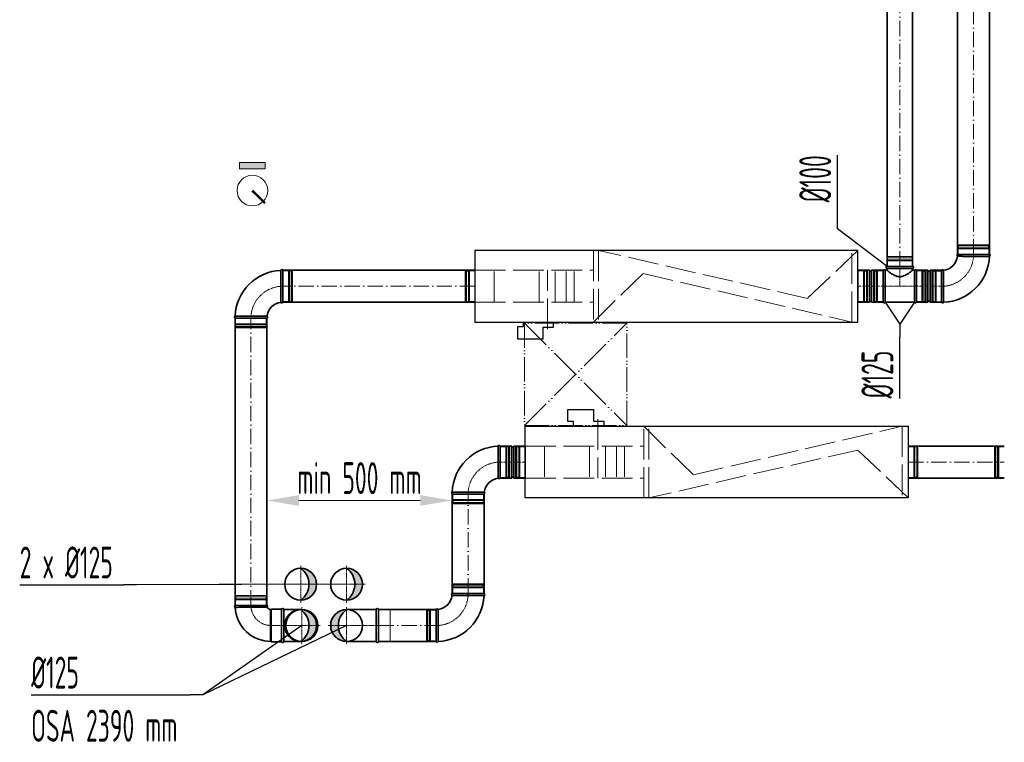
# Model space of a CAD drawing. Header units: millimetres. Extents: x -118717 to 8962, y 22910 to 145283.
# Tile 180 of 193: x 599 to 4456, y 74446 to 77274. Entities that reach past the tile are written whole.
import ezdxf

# ---------------------------------------------------------------- set-up
doc = ezdxf.new("R2010")
doc.units = ezdxf.units.MM
for name, pattern in [('ACAD_ISO02W100', [15, 12, -3]), ('ACAD_ISO05W100', [33, 24, -3, 0, -3, 0, -3]), ('ACAD_ISO10W100', [18, 12, -3, 0, -3]), ('phl_thick', [0])]:
    doc.linetypes.add(name, pattern=pattern)
for name, color, linetype, lineweight in [('UT_KOTY - DIMENZE', 7, 'Continuous', 5), ('VZT_01 SUP (PŘÍVOD) - OBRYS', 5, 'Continuous', 35), ('VZT_02 SUP (PŘÍVOD) - OSA', 5, 'ACAD_ISO10W100', 5), ('VZT_05 ETA (ODVOD) - OBRYS', 6, 'Continuous', 35), ('VZT_06 ETA (ODVOD) - OSA', 6, 'ACAD_ISO10W100', 5), ('VZT_21 ZAŘÍZENÍ - OBRYS', 1, 'Continuous', 30), ('VZT_22 ZAŘÍZENÍ - DETAIL', 8, 'Continuous', 5), ('VZT_60_KOTY - DIMENZE', 7, 'Continuous', 5), ('VZT_KOTY - DIMENZE', 7, 'Continuous', 5), ('VZT_POPIS - OBECNE', 7, 'Continuous', 5), ('VZT_POŽADAVKY NA STAVBU - PODHLEDY', 4, 'ACAD_ISO05W100', 5)]:
    doc.layers.add(name, color=color, linetype=linetype, lineweight=lineweight)
doc.layers.add('VZT_03 SUP (PŘÍVOD) - NETISK', color=8, linetype='ACAD_ISO02W100', lineweight=5, plot=False)
doc.layers.add('VZT_07 ETA (ODVOD) - NETISK', color=8, linetype='ACAD_ISO02W100', lineweight=5, plot=False)
doc.styles.add('EVORA_125', font='isocp.shx', dxfattribs={"width": 0.6, "height": 125})
doc.styles.add('ISOCP 2.5', font='isocp.shx', dxfattribs={"width": 0.6, "height": 2.5})

msp = doc.modelspace()

# ---------------------------------------------------------------- hatches: boundary and pattern name
at = {"layer": 'VZT_01 SUP (PŘÍVOD) - OBRYS'}
h = msp.add_hatch(color=256, dxfattribs=at)
h.dxf.hatch_style = 1
h.paths.add_polyline_path([(1879.5, 75126.8, -0.242708), (1911.8, 75064.3), (1942, 75064.3, 0.414214)])
h.paths.add_polyline_path([(1942, 75064.3), (1911.8, 75064.3, -0.242708), (1879.5, 75001.8, 0.414214)])
h = msp.add_hatch(color=256, dxfattribs=at)
h.dxf.hatch_style = 1
h.paths.add_polyline_path([(1879.5, 74965.3, 0.242708), (1847.3, 74902.8), (1817, 74902.8, -0.414214)])
h.paths.add_polyline_path([(1817, 74902.8), (1847.3, 74902.8, 0.242708), (1879.5, 74840.3, -0.414214)])
at = {"layer": 'VZT_05 ETA (ODVOD) - OBRYS'}
h = msp.add_hatch(color=256, dxfattribs=at)
h.dxf.hatch_style = 1
h.paths.add_polyline_path([(1699.5, 75126.8, -0.242708), (1731.8, 75064.3), (1762, 75064.3, 0.414214)])
h.paths.add_polyline_path([(1762, 75064.3), (1731.8, 75064.3, -0.242708), (1699.5, 75001.8, 0.414214)])
h = msp.add_hatch(color=256, dxfattribs=at)
h.dxf.hatch_style = 1
h.paths.add_polyline_path([(1699.5, 74965.3, -0.242708), (1731.8, 74902.8), (1762, 74902.8, 0.414214)])
h.paths.add_polyline_path([(1762, 74902.8), (1731.8, 74902.8, -0.242708), (1699.5, 74840.3, 0.414214)])
at = {"layer": 'VZT_POPIS - OBECNE'}
h = msp.add_hatch(color=256, dxfattribs=at)
h.dxf.hatch_style = 1
h.paths.add_polyline_path([(1560.2, 76715.5), (1460.2, 76715.4), (1460.2, 76690.4), (1560.2, 76690.5)])

# ---------------------------------------------------------------- linework, layer by layer
at = {"layer": 'UT_KOTY - DIMENZE'}
msp.add_line((1692.3, 75392.4), (2168, 75392.4), dxfattribs=at)
for points in [[(1692.3, 75413.3), (1692.3, 75371.6), (1567.3, 75392.4)], [(2168, 75413.3), (2168, 75371.6), (2293, 75392.4)]]:
    msp.add_solid(points, dxfattribs=at)
at = {"layer": 'VZT_01 SUP (PŘÍVOD) - OBRYS'}
for p, q in [((2480.5, 75480.2), (2480.5, 75605.2)), ((2526, 75605.2), (2480.5, 75605.2)), ((2480.5, 75480.2), (2480.5, 75605.2)), ((2526, 75480.2), (2526, 75605.2)), ((2534, 75480.2), (2534, 75605.2)), ((2579.5, 75605.2), (2534, 75605.2)), ((2579.5, 75480.2), (2579.5, 75605.2)), ((2526, 75480.2), (2480.5, 75480.2)), ((2579.5, 75480.2), (2534, 75480.2)), ((2293, 75417.7), (2418, 75417.7)), ((2418, 75027.8), (2293, 75027.8)), ((2230.5, 74965.3), (2230.5, 74840.3))]:
    msp.add_line(p, q, dxfattribs=at)
for points in [[(4455.7, 75605.2), (4079.5, 75605.2)], [(4455.7, 75480.2), (4079.5, 75480.2)], [(2293, 75417.7), (2293, 75027.8)], [(2418, 75417.7), (2418, 75027.8)], [(1995.5, 74965.3), (1879.5, 74965.3)], [(1995.5, 74965.3), (1995.5, 74840.3)], [(2230.5, 74965.3), (2004.5, 74965.3)], [(2004.5, 74965.3), (2004.5, 74840.3)], [(1995.5, 74840.3), (1879.5, 74840.3)], [(2230.5, 74840.3), (2004.5, 74840.3)]]:
    msp.add_lwpolyline(points, dxfattribs=at)
for centre in [(1879.5, 75064.3), (1879.5, 74902.8)]:
    msp.add_circle(centre, 62.5, dxfattribs=at)
for centre, radius, start, end in [((2480.5, 75417.7), 187.5, 92.3607, 177.6393), ((2476.7, 75603.6), 4.17, 23.4678, 158.8928), ((2530, 75605.2), 4, 180, 0), ((2480.5, 75417.7), 62.5, 96.8302, 173.1698), ((2476.7, 75481.9), 4.17, 210.2981, 336.5322), ((2530, 75480.2), 4, 0, 180), ((2294.7, 75421.5), 4.17, 111.1072, 246.5322), ((2416.4, 75421.5), 4.17, 293.4678, 59.7019), ((1835.1, 75064.3), 76.7, 305.4307, 54.5693), ((2230.5, 75027.8), 62.5, 276.8302, 353.1698), ((2230.5, 75027.8), 187.5, 272.3607, 357.6393), ((2294.7, 75024), 4.17, 113.4678, 239.7019), ((2416.4, 75024), 4.17, 291.1072, 66.5322), ((1924, 74902.8), 76.7, 125.4307, 234.5693), ((2000, 74965.3), 4.5, 0, 180), ((2234.3, 74963.6), 4.17, 30.2981, 156.5322), ((2000, 74840.3), 4.5, 180, 0), ((2234.3, 74841.9), 4.17, 203.4678, 338.8928)]:
    msp.add_arc(centre, radius, start, end, dxfattribs=at)
for points, knots in [([(2473.1, 75479.8), (2473.1, 75479.8), (2473.1, 75481.4), (2473, 75487.5), (2473, 75492), (2473, 75503.4), (2472.9, 75510.2), (2472.9, 75525.2), (2472.9, 75533.3), (2472.8, 75549.6), (2472.8, 75557.7), (2472.8, 75572.9), (2472.8, 75579.9), (2472.8, 75591.6), (2472.8, 75596.4), (2472.8, 75603), (2472.8, 75604.8), (2472.8, 75605.1), (2472.8, 75605.1), (2472.8, 75605.1)], [0, 0, 0, 0, 24.235852, 24.235852, 48.531845, 48.531845, 73.024415, 73.024415, 97.570898, 97.570898, 122.078339, 122.078339, 146.53579, 146.53579, 170.957495, 170.957495, 195.359468, 195.359468, 197.168246, 197.168246, 197.168246, 197.168246]), ([(2418.5, 75425.2), (2418.5, 75425.2), (2418.4, 75425.2), (2418.1, 75425.2), (2417.8, 75425.2), (2416.7, 75425.2), (2415.9, 75425.2), (2412.8, 75425.2), (2409.6, 75425.2), (2400.7, 75425.3), (2394.5, 75425.3), (2380.4, 75425.3), (2372.6, 75425.3), (2356.4, 75425.4), (2348.2, 75425.4), (2332.3, 75425.4), (2324.8, 75425.4), (2311.6, 75425.4), (2306.1, 75425.4), (2299.1, 75425.4), (2296.9, 75425.4), (2293.9, 75425.4), (2293.2, 75425.4), (2293.2, 75425.4)], [197.067977, 197.067977, 197.067977, 197.067977, 201.792196, 201.792196, 209.190204, 209.190204, 218.040239, 218.040239, 237.760854, 237.760854, 262.206108, 262.206108, 286.831239, 286.831239, 311.323072, 311.323072, 335.946087, 335.946087, 360.704397, 360.704397, 377.088273, 377.088273, 394.105327, 394.105327, 394.105327, 394.105327]), ([(2292.6, 75020.4), (2292.6, 75020.4), (2292.6, 75020.4), (2292.9, 75020.4), (2293.3, 75020.3), (2294.3, 75020.3), (2295.1, 75020.3), (2298.2, 75020.3), (2301.4, 75020.3), (2310.3, 75020.2), (2316.5, 75020.2), (2330.6, 75020.2), (2338.4, 75020.2), (2354.6, 75020.1), (2362.9, 75020.1), (2378.7, 75020.1), (2386.2, 75020.1), (2399.4, 75020.1), (2405, 75020.1), (2411.9, 75020.1), (2414.1, 75020.1), (2417.1, 75020.1), (2417.9, 75020.1), (2417.9, 75020.1)], [197.067977, 197.067977, 197.067977, 197.067977, 201.792196, 201.792196, 209.190204, 209.190204, 218.040239, 218.040239, 237.760854, 237.760854, 262.206108, 262.206108, 286.831239, 286.831239, 311.323072, 311.323072, 335.946087, 335.946087, 360.704397, 360.704397, 377.088273, 377.088273, 394.105327, 394.105327, 394.105327, 394.105327]), ([(2237.9, 74965.7), (2237.9, 74965.7), (2238, 74964.2), (2238, 74958), (2238, 74953.5), (2238.1, 74942.1), (2238.1, 74935.3), (2238.1, 74920.3), (2238.2, 74912.3), (2238.2, 74895.9), (2238.2, 74887.8), (2238.2, 74872.6), (2238.2, 74865.6), (2238.2, 74853.9), (2238.2, 74849.1), (2238.2, 74842.5), (2238.2, 74840.7), (2238.2, 74840.5), (2238.2, 74840.4), (2238.2, 74840.4)], [0, 0, 0, 0, 24.235852, 24.235852, 48.531845, 48.531845, 73.024415, 73.024415, 97.570898, 97.570898, 122.078339, 122.078339, 146.53579, 146.53579, 170.957495, 170.957495, 195.359468, 195.359468, 197.168246, 197.168246, 197.168246, 197.168246])]:
    msp.add_open_spline(points, degree=3, knots=knots, dxfattribs=at)
at = {"layer": 'VZT_02 SUP (PŘÍVOD) - OSA', "ltscale": 0.3}
for p, q in [((1879.5, 75136.8), (1879.5, 75064.3)), ((1807, 75064.3), (1879.5, 75064.3)), ((1879.5, 75064.3), (1879.5, 74991.8)), ((1952, 75064.3), (1879.5, 75064.3))]:
    msp.add_line(p, q, dxfattribs=at)
for points in [[(2480.5, 75542.7), (2480.5, 75542.7, 0.414214), (2355.5, 75417.7), (2355.5, 75417.7)], [(2230.5, 74902.8), (2230.5, 74902.8, 0.414214), (2355.5, 75027.8), (2355.5, 75027.8)]]:
    msp.add_lwpolyline(points, format="xyb", dxfattribs=at)
at = {"layer": 'VZT_02 SUP (PŘÍVOD) - OSA'}
msp.add_lwpolyline([(2579.5, 75542.7), (2480.5, 75542.7)], dxfattribs=at)
at = {"layer": 'VZT_02 SUP (PŘÍVOD) - OSA', "ltscale": 5}
for points in [[(4079.5, 75542.7), (4455.7, 75542.7)], [(2355.5, 75027.8), (2355.5, 75417.7)], [(2004.5, 74902.8), (2230.5, 74902.8)]]:
    msp.add_lwpolyline(points, dxfattribs=at)
at = {"layer": 'VZT_02 SUP (PŘÍVOD) - OSA', "ltscale": 0.3}
for points in [[(1879.5, 74975.3), (1879.5, 74902.8)], [(1807, 74902.8), (1879.5, 74902.8)], [(1879.5, 74902.8), (2004.5, 74902.8)], [(1879.5, 74902.8), (1879.5, 74830.3)]]:
    msp.add_lwpolyline(points, dxfattribs=at)
at = {"layer": 'VZT_03 SUP (PŘÍVOD) - NETISK', "ltscale": 0.4}
for p, q in [((2480.5, 75602.7), (2502.5, 75602.7)), ((2502.5, 75482.7), (2502.5, 75602.7)), ((2502.5, 75601.7), (2506, 75601.7)), ((2506, 75481.7), (2506, 75603.7)), ((2506, 75603.7), (2506.5, 75603.7)), ((2506.5, 75481.7), (2506.5, 75603.7)), ((2506.5, 75601.7), (2513.5, 75601.7)), ((2513.5, 75481.7), (2513.5, 75603.7)), ((2513.5, 75603.7), (2514, 75603.7)), ((2514, 75481.7), (2514, 75603.7)), ((2514, 75601.7), (2514.5, 75601.7)), ((2514.5, 75482.7), (2514.5, 75602.7)), ((2514.5, 75602.7), (2518.5, 75602.7)), ((2518.5, 75482.7), (2518.5, 75602.7)), ((4417.7, 75482.7), (4417.7, 75602.7)), ((4421.7, 75602.7), (4417.7, 75602.7)), ((4421.7, 75482.7), (4421.7, 75602.7)), ((4422.2, 75601.7), (4421.7, 75601.7)), ((4422.2, 75481.7), (4422.2, 75603.7)), ((4422.7, 75603.7), (4422.2, 75603.7)), ((4422.7, 75481.7), (4422.7, 75603.7)), ((4429.7, 75601.7), (4422.7, 75601.7)), ((4429.7, 75481.7), (4429.7, 75603.7)), ((4430.2, 75603.7), (4429.7, 75603.7)), ((4430.2, 75481.7), (4430.2, 75603.7)), ((4433.7, 75601.7), (4430.2, 75601.7)), ((4433.7, 75482.7), (4433.7, 75602.7)), ((4455.7, 75602.7), (4433.7, 75602.7)), ((2480.5, 75482.7), (2502.5, 75482.7)), ((2502.5, 75483.7), (2506, 75483.7)), ((2506, 75481.7), (2506.5, 75481.7)), ((2506.5, 75483.7), (2513.5, 75483.7)), ((2513.5, 75481.7), (2514, 75481.7)), ((2514, 75483.7), (2514.5, 75483.7)), ((2514.5, 75482.7), (2518.5, 75482.7)), ((4421.7, 75482.7), (4417.7, 75482.7)), ((4422.2, 75483.7), (4421.7, 75483.7)), ((4422.7, 75481.7), (4422.2, 75481.7)), ((4429.7, 75483.7), (4422.7, 75483.7)), ((4430.2, 75481.7), (4429.7, 75481.7)), ((4433.7, 75483.7), (4430.2, 75483.7)), ((4455.7, 75482.7), (4433.7, 75482.7)), ((2295.5, 75417.7), (2295.5, 75395.7)), ((2415.5, 75417.7), (2415.5, 75395.7)), ((2294.5, 75392.2), (2416.5, 75392.2)), ((2294.5, 75392.2), (2294.5, 75391.7)), ((2294.5, 75391.7), (2416.5, 75391.7)), ((2294.5, 75384.7), (2416.5, 75384.7)), ((2294.5, 75384.7), (2294.5, 75384.2)), ((2294.5, 75384.2), (2416.5, 75384.2)), ((2295.5, 75395.7), (2415.5, 75395.7)), ((2295.5, 75383.7), (2415.5, 75383.7)), ((2295.5, 75383.7), (2295.5, 75379.7)), ((2295.5, 75379.7), (2415.5, 75379.7)), ((2296.5, 75395.7), (2296.5, 75392.2)), ((2296.5, 75391.7), (2296.5, 75384.7)), ((2296.5, 75384.2), (2296.5, 75383.7)), ((2414.5, 75395.7), (2414.5, 75392.2)), ((2414.5, 75391.7), (2414.5, 75384.7)), ((2414.5, 75384.2), (2414.5, 75383.7)), ((2415.5, 75383.7), (2415.5, 75379.7)), ((2416.5, 75392.2), (2416.5, 75391.7)), ((2416.5, 75384.7), (2416.5, 75384.2)), ((2416.5, 75061.3), (2294.5, 75061.3)), ((2294.5, 75060.8), (2294.5, 75061.3)), ((2416.5, 75060.8), (2294.5, 75060.8)), ((2415.5, 75065.8), (2295.5, 75065.8)), ((2295.5, 75061.8), (2295.5, 75065.8)), ((2415.5, 75061.8), (2295.5, 75061.8)), ((2296.5, 75061.3), (2296.5, 75061.8)), ((2296.5, 75053.8), (2296.5, 75060.8)), ((2414.5, 75061.3), (2414.5, 75061.8)), ((2414.5, 75053.8), (2414.5, 75060.8)), ((2415.5, 75061.8), (2415.5, 75065.8)), ((2416.5, 75060.8), (2416.5, 75061.3)), ((2416.5, 75053.8), (2294.5, 75053.8)), ((2294.5, 75053.3), (2294.5, 75053.8)), ((2416.5, 75053.3), (2294.5, 75053.3)), ((2415.5, 75049.8), (2295.5, 75049.8)), ((2295.5, 75027.8), (2295.5, 75049.8)), ((2296.5, 75049.8), (2296.5, 75053.3)), ((2414.5, 75049.8), (2414.5, 75053.3)), ((2415.5, 75027.8), (2415.5, 75049.8)), ((2416.5, 75053.3), (2416.5, 75053.8)), ((2192.5, 74962.8), (2192.5, 74842.8)), ((2196.5, 74962.8), (2192.5, 74962.8)), ((2196.5, 74962.8), (2196.5, 74842.8)), ((2197, 74961.8), (2196.5, 74961.8)), ((2197, 74963.8), (2197, 74841.8)), ((2197.5, 74963.8), (2197, 74963.8)), ((2197.5, 74963.8), (2197.5, 74841.8)), ((2204.5, 74961.8), (2197.5, 74961.8)), ((2204.5, 74963.8), (2204.5, 74841.8)), ((2205, 74963.8), (2204.5, 74963.8)), ((2205, 74963.8), (2205, 74841.8)), ((2208.5, 74961.8), (2205, 74961.8)), ((2208.5, 74962.8), (2208.5, 74842.8)), ((2230.5, 74962.8), (2208.5, 74962.8)), ((2196.5, 74842.8), (2192.5, 74842.8)), ((2197, 74843.8), (2196.5, 74843.8)), ((2197.5, 74841.8), (2197, 74841.8)), ((2204.5, 74843.8), (2197.5, 74843.8)), ((2205, 74841.8), (2204.5, 74841.8)), ((2208.5, 74843.8), (2205, 74843.8)), ((2230.5, 74842.8), (2208.5, 74842.8))]:
    msp.add_line(p, q, dxfattribs=at)
msp.add_lwpolyline([(2004.5, 74965.3), (2049.5, 74965.3), (2049.5, 74840.3), (2004.5, 74840.3)], dxfattribs=at)
at = {"layer": 'VZT_05 ETA (ODVOD) - OBRYS'}
for p, q in [((4397.8, 76355.6), (4272.8, 76355.6)), ((1629.8, 76293.4), (1629.8, 76168.4)), ((3882.3, 76168.3), (3882.3, 76293.3)), ((3882.3, 76293.3), (3927.8, 76293.3)), ((3927.8, 76168.3), (3927.8, 76293.3)), ((3935.8, 76168.3), (3935.8, 76293.3)), ((3935.8, 76293.3), (3981.3, 76293.3)), ((3981.3, 76293.3), (3981.3, 76168.3)), ((3981.3, 76168.3), (3981.3, 76293.3)), ((3989, 76293.3), (3989, 76168.3)), ((3989, 76293.3), (3996.3, 76293.3)), ((4096.3, 76308.8), (3996.3, 76308.8)), ((4096.3, 76300.8), (3996.3, 76300.8)), ((3996.3, 76300.8), (3996.3, 76293.3)), ((4096.3, 76300.8), (4096.3, 76293.3)), ((4096.3, 76293.3), (4103.7, 76293.3)), ((4103.7, 76168.3), (4103.7, 76293.3)), ((4111.3, 76293.3), (4111.3, 76168.3)), ((4156.8, 76293.3), (4111.3, 76293.3)), ((4111.3, 76293.3), (4111.3, 76168.3)), ((4156.8, 76293.3), (4156.8, 76168.3)), ((4164.8, 76293.3), (4164.8, 76168.3)), ((4210.3, 76293.3), (4164.8, 76293.3)), ((4210.3, 76293.3), (4210.3, 76168.3)), ((4210.3, 76293.1), (4210.3, 76168.1)), ((3882.3, 76168.3), (3927.8, 76168.3)), ((3935.8, 76168.3), (3981.3, 76168.3)), ((3989, 76168.3), (4103.7, 76168.3)), ((4156.8, 76168.3), (4111.3, 76168.3)), ((4210.3, 76168.3), (4164.8, 76168.3)), ((1567.3, 76105.9), (1442.3, 76105.9)), ((1567.3, 74981.8), (1442.3, 74981.8)), ((1583.8, 74840.3), (1583.8, 74965.3)), ((1584.8, 74966.3), (1624.8, 74966.3)), ((1624.8, 74839.3), (1624.8, 74966.3)), ((1584.8, 74839.3), (1624.8, 74839.3))]:
    msp.add_line(p, q, dxfattribs=at)
for points in [[(4272.8, 78275.2), (4272.8, 76355.6)], [(4397.8, 78275.2), (4397.8, 76355.6)], [(3996.3, 78102.5), (3996.3, 76308.8)], [(4096.3, 78102.5), (4096.3, 76308.8)], [(1629.8, 76293.3), (2382.3, 76293.3)], [(1629.8, 76168.3), (2382.3, 76168.3)], [(1442.3, 76105.9), (1442.3, 74981.8)], [(1567.3, 76105.9), (1567.3, 74981.8)], [(1624.8, 74965.3), (1624.8, 74840.3)], [(1633.8, 74965.3), (1633.8, 74840.3)], [(1633.8, 74965.3), (1703.8, 74965.3)], [(1633.8, 74840.3), (1703.8, 74840.3)]]:
    msp.add_lwpolyline(points, dxfattribs=at)
for centre in [(1699.5, 75064.3), (1699.5, 74902.8)]:
    msp.add_circle(centre, 62.5, dxfattribs=at)
for centre, radius, start, end in [((4210.3, 76355.6), 62.5, 276.8302, 353.1698), ((4210.3, 76355.6), 187.5, 272.3607, 357.6393), ((4274.5, 76351.8), 4.17, 113.4678, 239.7019), ((4396.2, 76351.8), 4.17, 291.1072, 66.5322), ((1629.8, 76105.9), 187.5, 92.3607, 177.6393), ((1625.9, 76291.8), 4.17, 23.4678, 158.8928), ((3931.8, 76293.3), 4, 180, 0), ((3985.2, 76291.7), 4.17, 23.4678, 156.5322), ((3996.3, 76304.8), 4, 90, 270), ((4096.3, 76304.8), 4, 270, 90), ((4107.5, 76291.7), 4.17, 23.4678, 156.5322), ((4160.8, 76293.3), 4, 180, 0), ((4214.2, 76291.4), 4.17, 30.2981, 156.5322), ((1629.8, 76105.9), 62.5, 96.8302, 173.1698), ((1625.9, 76170.1), 4.17, 210.2981, 336.5322), ((3931.8, 76168.3), 4, 0, 180), ((3985.2, 76170), 4.17, 203.4678, 336.5322), ((4107.5, 76170), 4.17, 203.4678, 336.5322), ((4160.8, 76168.3), 4, 0, 180), ((4214.2, 76169.8), 4.17, 203.4678, 338.8928), ((1443.9, 76109.8), 4.17, 111.1072, 246.5322), ((1565.6, 76109.8), 4.17, 293.4678, 59.7019), ((1655.1, 75064.3), 76.7, 305.4307, 54.5693), ((1443.9, 74978), 4.17, 113.4678, 249.6691), ((1565.6, 74978), 4.17, 317.2771, 66.5322), ((1583.8, 74981.8), 141.5, 183.1369, 270), ((1583.8, 74981.8), 16.5, 203.8093, 270), ((1584.8, 74965.3), 1, 90, 180), ((1629.3, 74965.3), 4.5, 0, 180), ((1703.8, 74902.8), 62.5, 90, 270), ((1655.1, 74902.8), 76.7, 305.4307, 54.5693), ((1703.8, 74902.8), 62.5, 270, 90), ((1584.8, 74840.3), 1, 180, 270), ((1629.3, 74840.3), 4.5, 180, 0)]:
    msp.add_arc(centre, radius, start, end, dxfattribs=at)
for points, knots in [([(4272.4, 76348.2), (4272.4, 76348.2), (4272.5, 76348.2), (4272.8, 76348.2), (4273.1, 76348.2), (4274.1, 76348.1), (4274.9, 76348.1), (4278.1, 76348.1), (4281.2, 76348.1), (4290.1, 76348.1), (4296.3, 76348), (4310.4, 76348), (4318.3, 76348), (4334.5, 76347.9), (4342.7, 76347.9), (4358.6, 76347.9), (4366, 76347.9), (4379.2, 76347.9), (4384.8, 76347.9), (4391.8, 76347.9), (4393.9, 76347.9), (4396.9, 76347.9), (4397.7, 76347.9), (4397.7, 76347.9)], [197.067977, 197.067977, 197.067977, 197.067977, 201.792196, 201.792196, 209.190204, 209.190204, 218.040239, 218.040239, 237.760854, 237.760854, 262.206108, 262.206108, 286.831239, 286.831239, 311.323072, 311.323072, 335.946087, 335.946087, 360.704397, 360.704397, 377.088273, 377.088273, 394.105327, 394.105327, 394.105327, 394.105327]), ([(1622.3, 76168), (1622.3, 76168), (1622.3, 76168), (1622.3, 76168.4), (1622.3, 76168.7), (1622.3, 76169.7), (1622.3, 76170.5), (1622.3, 76173.7), (1622.3, 76176.8), (1622.2, 76185.7), (1622.2, 76191.9), (1622.1, 76206), (1622.1, 76213.8), (1622.1, 76230.1), (1622.1, 76238.3), (1622.1, 76254.2), (1622.1, 76261.6), (1622, 76274.8), (1622, 76280.4), (1622, 76287.4), (1622, 76289.5), (1622, 76292.5), (1622, 76293.3), (1622, 76293.3)], [197.067977, 197.067977, 197.067977, 197.067977, 201.792196, 201.792196, 209.190204, 209.190204, 218.040239, 218.040239, 237.760854, 237.760854, 262.206108, 262.206108, 286.831239, 286.831239, 311.323072, 311.323072, 335.946087, 335.946087, 360.704397, 360.704397, 377.088273, 377.088273, 394.105327, 394.105327, 394.105327, 394.105327]), ([(4096.3, 76293.3), (4096.3, 76293.3), (4096.3, 76293.3), (4095.9, 76293), (4095.7, 76292.8), (4095, 76292.3), (4094.6, 76291.9), (4093.6, 76291.1), (4093, 76290.7), (4091.7, 76289.7), (4091, 76289.1), (4089.4, 76287.9), (4088.5, 76287.3), (4086.7, 76285.9), (4085.8, 76285.2), (4083.8, 76283.8), (4082.7, 76283.1), (4080.6, 76281.6), (4079.5, 76280.8), (4077, 76279.3), (4075.8, 76278.5), (4073.1, 76276.9), (4071.7, 76276.1), (4068.9, 76274.6), (4067.4, 76273.8), (4062.9, 76271.7), (4059.7, 76270.5), (4054.8, 76269.2), (4053.1, 76268.9), (4049.8, 76268.4), (4048, 76268.3), (4044.6, 76268.3), (4042.9, 76268.4), (4039.6, 76268.9), (4037.9, 76269.2), (4033, 76270.5), (4029.8, 76271.7), (4025.3, 76273.8), (4023.8, 76274.6), (4020.9, 76276.1), (4019.6, 76276.9), (4016.9, 76278.5), (4015.7, 76279.3), (4013.2, 76280.8), (4012.1, 76281.6), (4009.9, 76283.1), (4008.9, 76283.8), (4006.9, 76285.2), (4006, 76285.9), (4004.2, 76287.3), (4003.3, 76287.9), (4001.7, 76289.1), (4001, 76289.7), (3999.7, 76290.7), (3999.1, 76291.1), (3998.1, 76291.9), (3997.7, 76292.3), (3997, 76292.8), (3996.8, 76293), (3996.4, 76293.3), (3996.3, 76293.3), (3996.3, 76293.3)], [80.753728, 80.753728, 80.753728, 80.753728, 85.721109, 85.721109, 90.68849, 90.68849, 95.655871, 95.655871, 100.623252, 100.623252, 105.590633, 105.590633, 110.558015, 110.558015, 115.525396, 115.525396, 120.492777, 120.492777, 125.619612, 125.619612, 130.746447, 130.746447, 135.873281, 135.873281, 141.000116, 141.000116, 151.253786, 151.253786, 156.38062, 156.38062, 161.507455, 161.507455, 166.63429, 166.63429, 171.761125, 171.761125, 182.014794, 182.014794, 187.141629, 187.141629, 192.268464, 192.268464, 197.395298, 197.395298, 202.522133, 202.522133, 207.489514, 207.489514, 212.456896, 212.456896, 217.424277, 217.424277, 222.391658, 222.391658, 227.359039, 227.359039, 232.32642, 232.32642, 237.293801, 237.293801, 242.261183, 242.261183, 242.261183, 242.261183]), ([(4217.8, 76293.5), (4217.8, 76293.5), (4217.8, 76292), (4217.8, 76285.8), (4217.9, 76281.3), (4217.9, 76270), (4217.9, 76263.2), (4218, 76248.1), (4218, 76240.1), (4218, 76223.7), (4218, 76215.6), (4218, 76200.4), (4218, 76193.5), (4218.1, 76181.7), (4218.1, 76176.9), (4218.1, 76170.3), (4218.1, 76168.5), (4218.1, 76168.3), (4218.1, 76168.2), (4218.1, 76168.2)], [0, 0, 0, 0, 24.235852, 24.235852, 48.531845, 48.531845, 73.024415, 73.024415, 97.570898, 97.570898, 122.078339, 122.078339, 146.53579, 146.53579, 170.957495, 170.957495, 195.359468, 195.359468, 197.168246, 197.168246, 197.168246, 197.168246]), ([(1567.7, 76113.4), (1567.7, 76113.4), (1566.1, 76113.4), (1560, 76113.4), (1555.5, 76113.4), (1544.1, 76113.5), (1537.3, 76113.5), (1522.3, 76113.6), (1514.2, 76113.6), (1497.9, 76113.6), (1489.8, 76113.6), (1474.6, 76113.6), (1467.6, 76113.6), (1455.8, 76113.6), (1451.1, 76113.6), (1444.5, 76113.7), (1442.7, 76113.7), (1442.4, 76113.7), (1442.4, 76113.7), (1442.4, 76113.7)], [0, 0, 0, 0, 24.235852, 24.235852, 48.531845, 48.531845, 73.024415, 73.024415, 97.570898, 97.570898, 122.078339, 122.078339, 146.53579, 146.53579, 170.957495, 170.957495, 195.359468, 195.359468, 197.168246, 197.168246, 197.168246, 197.168246]), ([(1568.7, 74975.1), (1568.7, 74975.1), (1568.2, 74975.1), (1566.2, 74974.9), (1564, 74974.8), (1557.8, 74974.6), (1553.8, 74974.5), (1543, 74974.3), (1535.8, 74974.3), (1520, 74974.2), (1511.7, 74974.1), (1495.2, 74974.1), (1487.1, 74974.1), (1472.1, 74974.1), (1465.4, 74974.1), (1454.1, 74974.1), (1449.7, 74974), (1443.9, 74974), (1442.5, 74974), (1442.5, 74974)], [197.702813, 197.702813, 197.702813, 197.702813, 209.733369, 209.733369, 228.63381, 228.63381, 247.962689, 247.962689, 273.396832, 273.396832, 298.447199, 298.447199, 323.101867, 323.101867, 347.591906, 347.591906, 372.010558, 372.010558, 395.3015, 395.3015, 395.3015, 395.3015])]:
    msp.add_open_spline(points, degree=3, knots=knots, dxfattribs=at)
at = {"layer": 'VZT_06 ETA (ODVOD) - OSA', "ltscale": 0.3}
for p in [(1699.5, 75136.8), (1627, 75064.3), (1699.5, 74991.8), (1772, 75064.3)]:
    msp.add_line(p, (1699.5, 75064.3), dxfattribs=at)
at = {"layer": 'VZT_06 ETA (ODVOD) - OSA', "ltscale": 5}
for points in [[(4335.3, 76355.6), (4335.3, 78275.2)], [(4046.3, 76308.8), (4046.3, 78102.5)], [(2382.3, 76230.8), (1629.8, 76230.8)], [(1504.8, 74981.8), (1504.8, 76105.9)]]:
    msp.add_lwpolyline(points, dxfattribs=at)
at = {"layer": 'VZT_06 ETA (ODVOD) - OSA', "ltscale": 0.3}
for points in [[(4210.3, 76230.6), (4210.3, 76230.6, 0.414214), (4335.3, 76355.6), (4335.3, 76355.6)], [(1504.8, 76105.9), (1504.8, 76105.9, -0.414214), (1629.8, 76230.9), (1629.8, 76230.9)], [(1624.8, 74902.8), (1583.8, 74902.8, -0.414214), (1504.8, 74981.8), (1504.8, 74981.8)]]:
    msp.add_lwpolyline(points, format="xyb", dxfattribs=at)
for points in [[(4046.3, 76308.8), (4046.3, 76230.8)], [(3981.3, 76230.8), (4111.3, 76230.8)], [(1703.8, 74975.3), (1703.8, 74902.8)], [(1703.8, 74902.8), (1624.8, 74902.8)], [(1776.3, 74902.8), (1703.8, 74902.8)], [(1703.8, 74902.8), (1703.8, 74830.3)]]:
    msp.add_lwpolyline(points, dxfattribs=at)
at = {"layer": 'VZT_06 ETA (ODVOD) - OSA'}
for points in [[(3882.3, 76230.8), (3981.3, 76230.8)], [(4210.3, 76230.8), (4111.3, 76230.8)]]:
    msp.add_lwpolyline(points, dxfattribs=at)
at = {"layer": 'VZT_07 ETA (ODVOD) - NETISK', "ltscale": 0.4}
for p, q in [((4396.3, 76389.1), (4274.3, 76389.1)), ((4274.3, 76388.6), (4274.3, 76389.1)), ((4396.3, 76388.6), (4274.3, 76388.6)), ((4396.3, 76381.6), (4274.3, 76381.6)), ((4274.3, 76381.1), (4274.3, 76381.6)), ((4396.3, 76381.1), (4274.3, 76381.1)), ((4395.3, 76393.6), (4275.3, 76393.6)), ((4275.3, 76389.6), (4275.3, 76393.6)), ((4395.3, 76389.6), (4275.3, 76389.6)), ((4395.3, 76377.6), (4275.3, 76377.6)), ((4275.3, 76355.6), (4275.3, 76377.6)), ((4276.3, 76389.1), (4276.3, 76389.6)), ((4276.3, 76381.6), (4276.3, 76388.6)), ((4276.3, 76377.6), (4276.3, 76381.1)), ((4394.3, 76389.1), (4394.3, 76389.6)), ((4394.3, 76381.6), (4394.3, 76388.6)), ((4394.3, 76377.6), (4394.3, 76381.1)), ((4395.3, 76389.6), (4395.3, 76393.6)), ((4395.3, 76355.6), (4395.3, 76377.6)), ((4396.3, 76388.6), (4396.3, 76389.1)), ((4396.3, 76381.1), (4396.3, 76381.6)), ((4096.3, 76342.3), (3996.3, 76342.3)), ((3996.3, 76341.8), (3996.3, 76342.3)), ((4096.3, 76341.8), (3996.3, 76341.8)), ((4096.3, 76334.8), (3996.3, 76334.8)), ((3996.3, 76334.3), (3996.3, 76334.8)), ((4096.3, 76334.3), (3996.3, 76334.3)), ((4095.3, 76346.8), (3997.3, 76346.8)), ((3997.3, 76342.8), (3997.3, 76346.8)), ((4095.3, 76342.8), (3997.3, 76342.8)), ((4095.3, 76330.8), (3997.3, 76330.8)), ((3997.3, 76308.8), (3997.3, 76330.8)), ((3998.3, 76342.3), (3998.3, 76342.8)), ((3998.3, 76334.8), (3998.3, 76341.8)), ((3998.3, 76330.8), (3998.3, 76334.3)), ((4094.3, 76342.3), (4094.3, 76342.8)), ((4094.3, 76334.8), (4094.3, 76341.8)), ((4094.3, 76330.8), (4094.3, 76334.3)), ((4095.3, 76342.8), (4095.3, 76346.8)), ((4095.3, 76308.8), (4095.3, 76330.8)), ((4096.3, 76341.8), (4096.3, 76342.3)), ((4096.3, 76334.3), (4096.3, 76334.8)), ((1629.8, 76290.9), (1651.8, 76290.9)), ((1651.8, 76290.9), (1651.8, 76170.9)), ((1651.8, 76289.9), (1655.3, 76289.9)), ((1655.3, 76291.9), (1655.3, 76169.9)), ((1655.3, 76291.9), (1655.8, 76291.9)), ((1655.8, 76291.9), (1655.8, 76169.9)), ((1655.8, 76289.9), (1662.8, 76289.9)), ((1662.8, 76291.9), (1662.8, 76169.9)), ((1662.8, 76291.9), (1663.3, 76291.9)), ((1663.3, 76291.9), (1663.3, 76169.9)), ((1663.3, 76289.9), (1663.8, 76289.9)), ((1663.8, 76290.9), (1663.8, 76170.9)), ((1663.8, 76290.9), (1667.8, 76290.9)), ((1667.8, 76290.9), (1667.8, 76170.9)), ((2344.3, 76290.8), (2344.3, 76170.8)), ((2348.3, 76290.8), (2344.3, 76290.8)), ((2348.3, 76290.8), (2348.3, 76170.8)), ((2348.8, 76289.8), (2348.3, 76289.8)), ((2348.8, 76291.8), (2348.8, 76169.8)), ((2349.3, 76291.8), (2348.8, 76291.8)), ((2349.3, 76291.8), (2349.3, 76169.8)), ((2356.3, 76289.8), (2349.3, 76289.8)), ((2356.3, 76291.8), (2356.3, 76169.8)), ((2356.8, 76291.8), (2356.3, 76291.8)), ((2356.8, 76291.8), (2356.8, 76169.8)), ((2360.3, 76289.8), (2356.8, 76289.8)), ((2360.3, 76290.8), (2360.3, 76170.8)), ((2382.3, 76290.8), (2360.3, 76290.8)), ((3882.3, 76290.8), (3904.3, 76290.8)), ((3904.3, 76290.8), (3904.3, 76170.8)), ((3904.3, 76289.8), (3907.8, 76289.8)), ((3907.8, 76291.8), (3907.8, 76169.8)), ((3907.8, 76291.8), (3908.3, 76291.8)), ((3908.3, 76291.8), (3908.3, 76169.8)), ((3908.3, 76289.8), (3915.3, 76289.8)), ((3915.3, 76291.8), (3915.3, 76169.8)), ((3915.3, 76291.8), (3915.8, 76291.8)), ((3915.8, 76291.8), (3915.8, 76169.8)), ((3915.8, 76289.8), (3916.3, 76289.8)), ((3916.3, 76290.8), (3916.3, 76170.8)), ((3916.3, 76290.8), (3920.3, 76290.8)), ((3920.3, 76290.8), (3920.3, 76170.8)), ((3943.3, 76290.8), (3943.3, 76170.8)), ((3947.3, 76290.8), (3943.3, 76290.8)), ((3947.3, 76290.8), (3947.3, 76170.8)), ((3947.8, 76289.8), (3947.3, 76289.8)), ((3947.8, 76291.8), (3947.8, 76169.8)), ((3948.3, 76291.8), (3947.8, 76291.8)), ((3948.3, 76291.8), (3948.3, 76169.8)), ((3955.3, 76289.8), (3948.3, 76289.8)), ((3955.3, 76291.8), (3955.3, 76169.8)), ((3955.8, 76291.8), (3955.3, 76291.8)), ((3955.8, 76291.8), (3955.8, 76169.8)), ((3959.3, 76289.8), (3955.8, 76289.8)), ((3959.3, 76290.8), (3959.3, 76170.8)), ((3981.3, 76290.8), (3959.3, 76290.8)), ((4133.3, 76290.8), (4111.3, 76290.8)), ((4133.3, 76290.8), (4133.3, 76170.8)), ((4136.8, 76289.8), (4133.3, 76289.8)), ((4136.8, 76291.8), (4136.8, 76169.8)), ((4137.3, 76291.8), (4136.8, 76291.8)), ((4137.3, 76291.8), (4137.3, 76169.8)), ((4144.3, 76289.8), (4137.3, 76289.8)), ((4144.3, 76291.8), (4144.3, 76169.8)), ((4144.8, 76291.8), (4144.3, 76291.8)), ((4144.8, 76291.8), (4144.8, 76169.8)), ((4145.3, 76289.8), (4144.8, 76289.8)), ((4145.3, 76290.8), (4145.3, 76170.8)), ((4149.3, 76290.8), (4145.3, 76290.8)), ((4149.3, 76290.8), (4149.3, 76170.8)), ((4172.3, 76290.6), (4172.3, 76170.6)), ((4176.3, 76290.6), (4172.3, 76290.6)), ((4176.3, 76290.6), (4176.3, 76170.6)), ((4176.8, 76289.6), (4176.3, 76289.6)), ((4176.8, 76291.6), (4176.8, 76169.6)), ((4177.3, 76291.6), (4176.8, 76291.6)), ((4177.3, 76291.6), (4177.3, 76169.6)), ((4184.3, 76289.6), (4177.3, 76289.6)), ((4184.3, 76291.6), (4184.3, 76169.6)), ((4184.8, 76291.6), (4184.3, 76291.6)), ((4184.8, 76291.6), (4184.8, 76169.6)), ((4188.3, 76289.6), (4184.8, 76289.6)), ((4188.3, 76290.6), (4188.3, 76170.6)), ((4210.3, 76290.6), (4188.3, 76290.6)), ((1629.8, 76170.9), (1651.8, 76170.9)), ((1651.8, 76171.9), (1655.3, 76171.9)), ((1655.3, 76169.9), (1655.8, 76169.9)), ((1655.8, 76171.9), (1662.8, 76171.9)), ((1662.8, 76169.9), (1663.3, 76169.9)), ((1663.3, 76171.9), (1663.8, 76171.9)), ((1663.8, 76170.9), (1667.8, 76170.9)), ((2348.3, 76170.8), (2344.3, 76170.8)), ((2348.8, 76171.8), (2348.3, 76171.8)), ((2349.3, 76169.8), (2348.8, 76169.8)), ((2356.3, 76171.8), (2349.3, 76171.8)), ((2356.8, 76169.8), (2356.3, 76169.8)), ((2360.3, 76171.8), (2356.8, 76171.8)), ((2382.3, 76170.8), (2360.3, 76170.8)), ((3882.3, 76170.8), (3904.3, 76170.8)), ((3904.3, 76171.8), (3907.8, 76171.8)), ((3907.8, 76169.8), (3908.3, 76169.8)), ((3908.3, 76171.8), (3915.3, 76171.8)), ((3915.3, 76169.8), (3915.8, 76169.8)), ((3915.8, 76171.8), (3916.3, 76171.8)), ((3916.3, 76170.8), (3920.3, 76170.8)), ((3947.3, 76170.8), (3943.3, 76170.8)), ((3947.8, 76171.8), (3947.3, 76171.8)), ((3948.3, 76169.8), (3947.8, 76169.8)), ((3955.3, 76171.8), (3948.3, 76171.8)), ((3955.8, 76169.8), (3955.3, 76169.8)), ((3959.3, 76171.8), (3955.8, 76171.8)), ((3981.3, 76170.8), (3959.3, 76170.8)), ((4133.3, 76170.8), (4111.3, 76170.8)), ((4136.8, 76171.8), (4133.3, 76171.8)), ((4137.3, 76169.8), (4136.8, 76169.8)), ((4144.3, 76171.8), (4137.3, 76171.8)), ((4144.8, 76169.8), (4144.3, 76169.8)), ((4145.3, 76171.8), (4144.8, 76171.8)), ((4149.3, 76170.8), (4145.3, 76170.8)), ((4176.3, 76170.6), (4172.3, 76170.6)), ((4176.8, 76171.6), (4176.3, 76171.6)), ((4177.3, 76169.6), (4176.8, 76169.6)), ((4184.3, 76171.6), (4177.3, 76171.6)), ((4184.8, 76169.6), (4184.3, 76169.6)), ((4188.3, 76171.6), (4184.8, 76171.6)), ((4210.3, 76170.6), (4188.3, 76170.6)), ((1444.8, 76105.9), (1444.8, 76083.9)), ((1564.8, 76105.9), (1564.8, 76083.9)), ((1565.8, 76080.4), (1443.8, 76080.4)), ((1443.8, 76080.4), (1443.8, 76079.9)), ((1565.8, 76079.9), (1443.8, 76079.9)), ((1565.8, 76072.9), (1443.8, 76072.9)), ((1443.8, 76072.9), (1443.8, 76072.4)), ((1565.8, 76072.4), (1443.8, 76072.4)), ((1564.8, 76083.9), (1444.8, 76083.9)), ((1564.8, 76071.9), (1444.8, 76071.9)), ((1444.8, 76071.9), (1444.8, 76067.9)), ((1564.8, 76067.9), (1444.8, 76067.9)), ((1445.8, 76083.9), (1445.8, 76080.4)), ((1445.8, 76079.9), (1445.8, 76072.9)), ((1445.8, 76072.4), (1445.8, 76071.9)), ((1563.8, 76083.9), (1563.8, 76080.4)), ((1563.8, 76079.9), (1563.8, 76072.9)), ((1563.8, 76072.4), (1563.8, 76071.9)), ((1564.8, 76071.9), (1564.8, 76067.9)), ((1565.8, 76080.4), (1565.8, 76079.9)), ((1565.8, 76072.9), (1565.8, 76072.4)), ((2541.5, 75482.7), (2541.5, 75602.7)), ((2545.5, 75602.7), (2541.5, 75602.7)), ((2545.5, 75482.7), (2545.5, 75602.7)), ((2546, 75601.7), (2545.5, 75601.7)), ((2546, 75481.7), (2546, 75603.7)), ((2546.5, 75603.7), (2546, 75603.7)), ((2546.5, 75481.7), (2546.5, 75603.7)), ((2553.5, 75601.7), (2546.5, 75601.7)), ((2553.5, 75481.7), (2553.5, 75603.7)), ((2554, 75603.7), (2553.5, 75603.7)), ((2554, 75481.7), (2554, 75603.7)), ((2557.5, 75601.7), (2554, 75601.7)), ((2557.5, 75482.7), (2557.5, 75602.7)), ((2579.5, 75602.7), (2557.5, 75602.7)), ((4079.5, 75602.7), (4101.5, 75602.7)), ((4101.5, 75482.7), (4101.5, 75602.7)), ((4101.5, 75601.7), (4105, 75601.7)), ((4105, 75481.7), (4105, 75603.7)), ((4105, 75603.7), (4105.5, 75603.7)), ((4105.5, 75481.7), (4105.5, 75603.7)), ((4105.5, 75601.7), (4112.5, 75601.7)), ((4112.5, 75481.7), (4112.5, 75603.7)), ((4112.5, 75603.7), (4113, 75603.7)), ((4113, 75481.7), (4113, 75603.7)), ((4113, 75601.7), (4113.5, 75601.7)), ((4113.5, 75482.7), (4113.5, 75602.7)), ((4113.5, 75602.7), (4117.5, 75602.7)), ((4117.5, 75482.7), (4117.5, 75602.7)), ((2545.5, 75482.7), (2541.5, 75482.7)), ((2546, 75483.7), (2545.5, 75483.7)), ((2546.5, 75481.7), (2546, 75481.7)), ((2553.5, 75483.7), (2546.5, 75483.7)), ((2554, 75481.7), (2553.5, 75481.7)), ((2557.5, 75483.7), (2554, 75483.7)), ((2579.5, 75482.7), (2557.5, 75482.7)), ((4079.5, 75482.7), (4101.5, 75482.7)), ((4101.5, 75483.7), (4105, 75483.7)), ((4105, 75481.7), (4105.5, 75481.7)), ((4105.5, 75483.7), (4112.5, 75483.7)), ((4112.5, 75481.7), (4113, 75481.7)), ((4113, 75483.7), (4113.5, 75483.7)), ((4113.5, 75482.7), (4117.5, 75482.7)), ((1564.8, 75019.8), (1444.8, 75019.8)), ((1444.8, 75015.8), (1444.8, 75019.8)), ((1564.8, 75015.8), (1564.8, 75019.8)), ((1565.8, 75015.3), (1443.8, 75015.3)), ((1443.8, 75014.8), (1443.8, 75015.3)), ((1565.8, 75014.8), (1443.8, 75014.8)), ((1565.8, 75007.8), (1443.8, 75007.8)), ((1443.8, 75007.3), (1443.8, 75007.8)), ((1565.8, 75007.3), (1443.8, 75007.3)), ((1564.8, 75015.8), (1444.8, 75015.8)), ((1564.8, 75003.8), (1444.8, 75003.8)), ((1444.8, 74981.8), (1444.8, 75003.8)), ((1445.8, 75015.3), (1445.8, 75015.8)), ((1445.8, 75007.8), (1445.8, 75014.8)), ((1445.8, 75003.8), (1445.8, 75007.3)), ((1563.8, 75015.3), (1563.8, 75015.8)), ((1563.8, 75007.8), (1563.8, 75014.8)), ((1563.8, 75003.8), (1563.8, 75007.3)), ((1564.8, 74981.8), (1564.8, 75003.8)), ((1565.8, 75014.8), (1565.8, 75015.3)), ((1565.8, 75007.3), (1565.8, 75007.8))]:
    msp.add_line(p, q, dxfattribs=at)
msp.add_lwpolyline([(1624.8, 74965.3), (1579.8, 74965.3), (1579.8, 74840.3), (1624.8, 74840.3)], dxfattribs=at)
at = {"layer": 'VZT_21 ZAŘÍZENÍ - OBRYS'}
for points in [[(3882.3, 76370.8), (2382.3, 76370.8), (2382.3, 76090.8), (3882.3, 76090.8)], [(4079.5, 75402.7), (2579.5, 75402.7), (2579.5, 75682.7), (4079.5, 75682.7)]]:
    msp.add_lwpolyline(points, close=True, dxfattribs=at)
for points in [[(2570.7, 76090.8), (2570.7, 76072.2), (2548.2, 76072.2), (2548.2, 76025.6), (2649.8, 76025.6), (2649.8, 76071), (2689.8, 76071), (2689.8, 76090.8)], [(2767.9, 75682.7), (2767.9, 75701.3), (2745.4, 75701.3), (2745.4, 75747.9), (2847, 75747.9), (2847, 75702.5), (2887, 75702.5), (2887, 75682.7)]]:
    msp.add_lwpolyline(points, dxfattribs=at)
at = {"layer": 'VZT_22 ZAŘÍZENÍ - DETAIL', "linetype": 'ACAD_ISO02W100', "lineweight": 5, "ltscale": 10}
for points in [[(2846.1, 76370.8), (2846.1, 76090.8)], [(3882.3, 76370.8), (3684.9, 76183.6), (2866.7, 76370.8)], [(2866.7, 76370.8), (2866.7, 76090.8)], [(3858.4, 76090.8), (3858.4, 76370.8)], [(2382.3, 76293.3), (2846.1, 76293.3)], [(2457.8, 76168.3), (2457.8, 76293.3)], [(2633.5, 76168.3), (2633.5, 76293.3)], [(2665.9, 76063.3), (2665.9, 76293.3)], [(2696.8, 76168.3), (2696.8, 76293.3)], [(2739.8, 76168.3), (2739.8, 76293.3)], [(2770.6, 76168.3), (2770.6, 76293.3)], [(2846.1, 76090.8), (3040.8, 76280.9), (3858.4, 76090.8)], [(2382.3, 76168.3), (2846.1, 76168.3)], [(2863.1, 75710.3), (2863.1, 75480.2)], [(3043.3, 75402.7), (3043.3, 75682.7)], [(3043.3, 75682.7), (3238, 75492.6), (4055.6, 75682.7)], [(3063.8, 75402.7), (3063.8, 75682.7)], [(4055.6, 75682.7), (4055.6, 75402.7)], [(2579.5, 75605.2), (3043.3, 75605.2)], [(2654.9, 75605.2), (2654.9, 75480.2)], [(2830.7, 75605.2), (2830.7, 75480.2)], [(2894, 75605.2), (2894, 75480.2)], [(2937, 75605.2), (2937, 75480.2)], [(2967.8, 75605.2), (2967.8, 75480.2)], [(4079.5, 75402.7), (3882.1, 75589.9), (3063.8, 75402.7)], [(2579.5, 75480.2), (3043.3, 75480.2)]]:
    msp.add_lwpolyline(points, dxfattribs=at)
at = {"layer": 'VZT_60_KOTY - DIMENZE', "linetype": 'ByBlock', "lineweight": -2}
for p, q in [((3802.6, 76456.3), (3802.6, 76506.3)), ((4046.3, 76082.6), (4046.3, 76032.6)), ((1056.4, 75062.1), (1006.4, 75062.1)), ((1316.7, 74631.3), (1266.7, 74631.3))]:
    msp.add_line(p, q, dxfattribs=at)
for points in [[(3802.6, 76506.3), (3802.6, 76743.8)], [(3996.3, 76308.8), (3802.6, 76456.3)], [(3989, 76168.3), (4046.3, 76082.6)], [(4103.7, 76168.3), (4046.3, 76082.6)], [(4046.3, 76082.6), (4046.3, 76082.6)], [(4046.3, 75791.9), (4046.3, 76032.6)], [(598.9, 75062.1), (1006.4, 75062.1)], [(1703.8, 75064.3), (1056.4, 75062.1)], [(1879.5, 75064.3), (1056.4, 75062.1)], [(1056.4, 75062.1), (1056.4, 75062.1)], [(1056.4, 75062.1), (1056.4, 75062.1)], [(1056.4, 75062.1), (1056.4, 75062.1)], [(1056.4, 75062.1), (1056.4, 75062.1)], [(1703.8, 74902.8), (1316.7, 74631.3)], [(1879.5, 74902.8), (1316.7, 74631.3)], [(643.8, 74631.3), (1266.7, 74631.3)], [(1316.7, 74631.3), (1316.7, 74631.3)], [(1316.7, 74631.3), (1316.7, 74631.3)], [(1316.7, 74631.3), (1316.7, 74631.3)], [(1316.7, 74631.3), (1316.7, 74631.3)]]:
    msp.add_lwpolyline(points, dxfattribs=at)
at = {"layer": 'VZT_KOTY - DIMENZE', "const_width": 10}
msp.add_lwpolyline([(1510.3, 76605.5), (1559.9, 76556)], dxfattribs=at)
at = {"layer": 'VZT_POPIS - OBECNE'}
msp.add_lwpolyline([(1460.2, 76715.4), (1460.2, 76690.4), (1560.2, 76690.5), (1560.2, 76715.5)], close=True, dxfattribs=at)
msp.add_circle((1510.3, 76605.5), 60, dxfattribs=at)
at = {"layer": 'VZT_POŽADAVKY NA STAVBU - PODHLEDY', "ltscale": 5}
for p, q in [((2576.7, 76085.9), (2976.7, 75685.9)), ((2576.7, 75685.9), (2976.7, 76085.9))]:
    msp.add_line(p, q, dxfattribs=at)
at = {"layer": 'VZT_POŽADAVKY NA STAVBU - PODHLEDY', "ltscale": 4}
for p, q in [((2976.7, 76085.9), (2576.7, 76085.9)), ((2576.7, 76085.9), (2576.7, 75685.9)), ((2976.7, 75685.9), (2976.7, 76085.9)), ((2576.7, 75685.9), (2976.7, 75685.9))]:
    msp.add_line(p, q, dxfattribs=at)

# ---------------------------------------------------------------- texts
at = {"layer": 'UT_KOTY - DIMENZE', "insert": (1930.1, 75479.9), "char_height": 125, "attachment_point": 5, "style": 'ISOCP 2.5'}
msp.add_mtext('min 500 mm', dxfattribs=at)
at = {"layer": 'VZT_60_KOTY - DIMENZE', "linetype": 'phl_thick', "char_height": 125, "rotation": 90, "style": 'EVORA_125'}
for s, insert, attachment_point in [('%%C100', (3652.6, 76743.8), 3), ('%%C125', (3896.3, 75791.9), 1)]:
    msp.add_mtext(s, dxfattribs=dict(at, insert=insert, attachment_point=attachment_point))
at = {"layer": 'VZT_60_KOTY - DIMENZE', "linetype": 'phl_thick', "char_height": 125, "attachment_point": 1, "style": 'EVORA_125'}
for s, insert in [('2 x %%C125', (598.9, 75212.1)), ('%%C125\\POSA 2390 mm', (643.8, 74781.3))]:
    msp.add_mtext(s, dxfattribs=dict(at, insert=insert))

doc.saveas('drawing.dxf')
